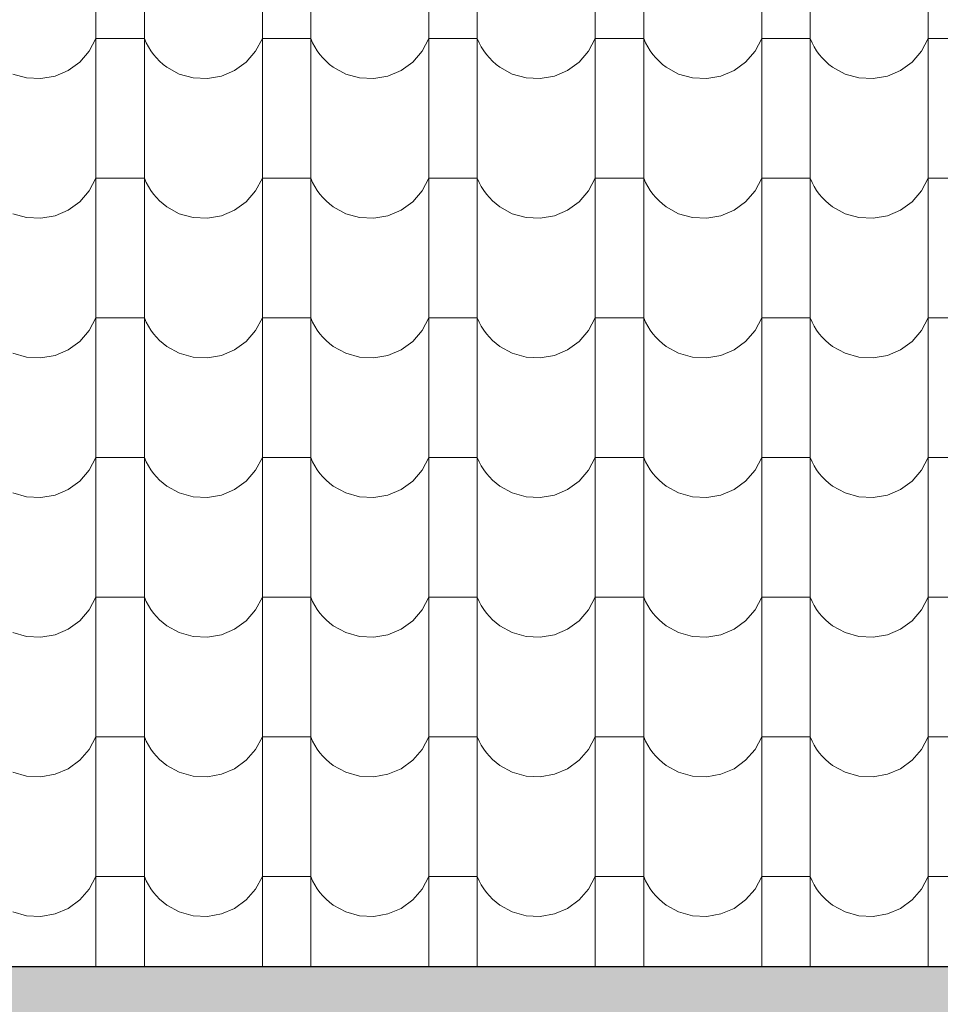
# Model space of a CAD drawing. Header units: millimetres. Extents: x -29624 to 9939, y -6894 to 6495.
# Tile 98 of 243: x -7009 to -6826, y -5443 to -5248. Entities that reach past the tile are written whole.
import ezdxf

# ---------------------------------------------------------------- set-up
doc = ezdxf.new("R2010")
doc.units = ezdxf.units.MM
doc.header["$MEASUREMENT"] = 0
doc.layers.add('810-G Ogólne', color=7, linetype='Continuous')
doc.layers.add('990-D Import IFC', color=7, linetype='Continuous')

# ---------------------------------------------------------------- blocks, each defined once
blk = doc.blocks.new('*X1830', base_point=(515069.4, 47309.9))
at = {"layer": '990-D Import IFC', "color": 251, "linetype": 'Continuous', "lineweight": 13, "true_color": 0x6a6a6a}
for p, q in [((530861.4, -40222.1), (530861.4, -40499.1)), ((530957.5, -40222.1), (530957.5, -40499.1)), ((531191.4, -40222.1), (531191.4, -40499.1)), ((531287.5, -40222.1), (531287.5, -40499.1)), ((531521.4, -40222.1), (531521.4, -40499.1)), ((531617.5, -40222.1), (531617.5, -40499.1)), ((531851.4, -40222.1), (531851.4, -40499.1)), ((531947.5, -40222.1), (531947.5, -40499.1)), ((532181.4, -40222.1), (532181.4, -40499.1)), ((532277.5, -40222.1), (532277.5, -40499.1)), ((532511.4, -40222.1), (532511.4, -40499.1)), ((530848.1, -40355.2), (530861.4, -40330.2)), ((530909.4, -40330.2), (530861.4, -40330.2)), ((530957.5, -40330.2), (530909.4, -40330.2)), ((530957.5, -40330.2), (530961.1, -40338.5)), ((531178.1, -40355.2), (531191.4, -40330.2)), ((531239.4, -40330.2), (531191.4, -40330.2)), ((531287.5, -40330.2), (531239.4, -40330.2)), ((531287.5, -40330.2), (531291.1, -40338.5)), ((531508.1, -40355.2), (531521.4, -40330.2)), ((531569.4, -40330.2), (531521.4, -40330.2)), ((531617.5, -40330.2), (531569.4, -40330.2)), ((531617.5, -40330.2), (531621.1, -40338.5)), ((531838.1, -40355.2), (531851.4, -40330.2)), ((531899.4, -40330.2), (531851.4, -40330.2)), ((531947.5, -40330.2), (531899.4, -40330.2)), ((531947.5, -40330.2), (531951.1, -40338.5)), ((532168.1, -40355.2), (532181.4, -40330.2)), ((532229.4, -40330.2), (532181.4, -40330.2)), ((532277.5, -40330.2), (532229.4, -40330.2)), ((532277.5, -40330.2), (532281.1, -40338.5)), ((532498.1, -40355.2), (532511.4, -40330.2)), ((532559.4, -40330.2), (532511.4, -40330.2)), ((530961.1, -40338.5), (530965.4, -40346.6)), ((530965.4, -40346.6), (530970.2, -40354.3)), ((531291.1, -40338.5), (531295.4, -40346.6)), ((531295.4, -40346.6), (531300.2, -40354.3)), ((531621.1, -40338.5), (531625.4, -40346.6)), ((531625.4, -40346.6), (531630.2, -40354.3)), ((531951.1, -40338.5), (531955.4, -40346.6)), ((531955.4, -40346.6), (531960.2, -40354.3)), ((532281.1, -40338.5), (532285.4, -40346.6)), ((532285.4, -40346.6), (532290.2, -40354.3)), ((530829.4, -40376.7), (530848.1, -40355.2)), ((530970.2, -40354.3), (530975.5, -40361.7)), ((530975.5, -40361.7), (530981.4, -40368.6)), ((530981.4, -40368.6), (530987.8, -40375.1)), ((531159.4, -40376.7), (531178.1, -40355.2)), ((531300.2, -40354.3), (531305.5, -40361.7)), ((531305.5, -40361.7), (531311.4, -40368.6)), ((531311.4, -40368.6), (531317.8, -40375.1)), ((531489.4, -40376.7), (531508.1, -40355.2)), ((531630.2, -40354.3), (531635.5, -40361.7)), ((531635.5, -40361.7), (531641.4, -40368.6)), ((531641.4, -40368.6), (531647.8, -40375.1)), ((531819.4, -40376.7), (531838.1, -40355.2)), ((531960.2, -40354.3), (531965.5, -40361.7)), ((531965.5, -40361.7), (531971.4, -40368.6)), ((531971.4, -40368.6), (531977.8, -40375.1)), ((532149.4, -40376.7), (532168.1, -40355.2)), ((532290.2, -40354.3), (532295.5, -40361.7)), ((532295.5, -40361.7), (532301.4, -40368.6)), ((532301.4, -40368.6), (532307.8, -40375.1)), ((532479.4, -40376.7), (532498.1, -40355.2)), ((530806.5, -40393.4), (530829.4, -40376.7)), ((530987.8, -40375.1), (530994.6, -40381.2)), ((530994.6, -40381.2), (531001.9, -40386.7)), ((531001.9, -40386.7), (531026.7, -40400.4)), ((531136.5, -40393.4), (531159.4, -40376.7)), ((531317.8, -40375.1), (531324.6, -40381.2)), ((531324.6, -40381.2), (531331.9, -40386.7)), ((531331.9, -40386.7), (531356.7, -40400.4)), ((531466.5, -40393.4), (531489.4, -40376.7)), ((531647.8, -40375.1), (531654.6, -40381.2)), ((531654.6, -40381.2), (531661.9, -40386.7)), ((531661.9, -40386.7), (531686.7, -40400.4)), ((531796.5, -40393.4), (531819.4, -40376.7)), ((531977.8, -40375.1), (531984.6, -40381.2)), ((531984.6, -40381.2), (531991.9, -40386.7)), ((531991.9, -40386.7), (532016.7, -40400.4)), ((532126.5, -40393.4), (532149.4, -40376.7)), ((532307.8, -40375.1), (532314.6, -40381.2)), ((532314.6, -40381.2), (532321.9, -40386.7)), ((532321.9, -40386.7), (532346.7, -40400.4)), ((532456.5, -40393.4), (532479.4, -40376.7)), ((530696.7, -40400.4), (530724.1, -40408.1)), ((530724.1, -40408.1), (530752.4, -40409.5)), ((530752.4, -40409.5), (530780.4, -40404.5)), ((530780.4, -40404.5), (530806.5, -40393.4)), ((531026.7, -40400.4), (531054.1, -40408.1)), ((531054.1, -40408.1), (531082.4, -40409.5)), ((531082.4, -40409.5), (531110.4, -40404.5)), ((531110.4, -40404.5), (531136.5, -40393.4)), ((531356.7, -40400.4), (531384.1, -40408.1)), ((531384.1, -40408.1), (531412.4, -40409.5)), ((531412.4, -40409.5), (531440.4, -40404.5)), ((531440.4, -40404.5), (531466.5, -40393.4)), ((531686.7, -40400.4), (531714.1, -40408.1)), ((531714.1, -40408.1), (531742.4, -40409.5)), ((531742.4, -40409.5), (531770.4, -40404.5)), ((531770.4, -40404.5), (531796.5, -40393.4)), ((532016.7, -40400.4), (532044.1, -40408.1)), ((532044.1, -40408.1), (532072.4, -40409.5)), ((532072.4, -40409.5), (532100.4, -40404.5)), ((532100.4, -40404.5), (532126.5, -40393.4)), ((532346.7, -40400.4), (532374.1, -40408.1)), ((532374.1, -40408.1), (532402.4, -40409.5)), ((532402.4, -40409.5), (532430.4, -40404.5)), ((532430.4, -40404.5), (532456.5, -40393.4)), ((530861.4, -40499.1), (530861.4, -40776.1)), ((530957.5, -40499.1), (530957.5, -40776.1)), ((531191.4, -40499.1), (531191.4, -40776.1)), ((531287.5, -40499.1), (531287.5, -40776.1)), ((531521.4, -40499.1), (531521.4, -40776.1)), ((531617.5, -40499.1), (531617.5, -40776.1)), ((531851.4, -40499.1), (531851.4, -40776.1)), ((531947.5, -40499.1), (531947.5, -40776.1)), ((532181.4, -40499.1), (532181.4, -40776.1)), ((532277.5, -40499.1), (532277.5, -40776.1)), ((532511.4, -40499.1), (532511.4, -40776.1)), ((530848.1, -40632.2), (530861.4, -40607.2)), ((530909.4, -40607.2), (530861.4, -40607.2)), ((530957.5, -40607.2), (530909.4, -40607.2)), ((530957.5, -40607.2), (530961.1, -40615.5)), ((530961.1, -40615.5), (530965.4, -40623.6)), ((531178.1, -40632.2), (531191.4, -40607.2)), ((531239.4, -40607.2), (531191.4, -40607.2)), ((531287.5, -40607.2), (531239.4, -40607.2)), ((531287.5, -40607.2), (531291.1, -40615.5)), ((531291.1, -40615.5), (531295.4, -40623.6)), ((531508.1, -40632.2), (531521.4, -40607.2)), ((531569.4, -40607.2), (531521.4, -40607.2)), ((531617.5, -40607.2), (531569.4, -40607.2)), ((531617.5, -40607.2), (531621.1, -40615.5)), ((531621.1, -40615.5), (531625.4, -40623.6)), ((531838.1, -40632.2), (531851.4, -40607.2)), ((531899.4, -40607.2), (531851.4, -40607.2)), ((531947.5, -40607.2), (531899.4, -40607.2)), ((531947.5, -40607.2), (531951.1, -40615.5)), ((531951.1, -40615.5), (531955.4, -40623.6)), ((532168.1, -40632.2), (532181.4, -40607.2)), ((532229.4, -40607.2), (532181.4, -40607.2)), ((532277.5, -40607.2), (532229.4, -40607.2)), ((532277.5, -40607.2), (532281.1, -40615.5)), ((532281.1, -40615.5), (532285.4, -40623.6)), ((532498.1, -40632.2), (532511.4, -40607.2)), ((532559.4, -40607.2), (532511.4, -40607.2)), ((530829.4, -40653.7), (530848.1, -40632.2)), ((530965.4, -40623.6), (530970.2, -40631.3)), ((530970.2, -40631.3), (530975.5, -40638.7)), ((530975.5, -40638.7), (530981.4, -40645.6)), ((531159.4, -40653.7), (531178.1, -40632.2)), ((531295.4, -40623.6), (531300.2, -40631.3)), ((531300.2, -40631.3), (531305.5, -40638.7)), ((531305.5, -40638.7), (531311.4, -40645.6)), ((531489.4, -40653.7), (531508.1, -40632.2)), ((531625.4, -40623.6), (531630.2, -40631.3)), ((531630.2, -40631.3), (531635.5, -40638.7)), ((531635.5, -40638.7), (531641.4, -40645.6)), ((531819.4, -40653.7), (531838.1, -40632.2)), ((531955.4, -40623.6), (531960.2, -40631.3)), ((531960.2, -40631.3), (531965.5, -40638.7)), ((531965.5, -40638.7), (531971.4, -40645.6)), ((532149.4, -40653.7), (532168.1, -40632.2)), ((532285.4, -40623.6), (532290.2, -40631.3)), ((532290.2, -40631.3), (532295.5, -40638.7)), ((532295.5, -40638.7), (532301.4, -40645.6)), ((532479.4, -40653.7), (532498.1, -40632.2)), ((530806.5, -40670.4), (530829.4, -40653.7)), ((530981.4, -40645.6), (530987.8, -40652.1)), ((530987.8, -40652.1), (530994.6, -40658.2)), ((530994.6, -40658.2), (531001.9, -40663.7)), ((531136.5, -40670.4), (531159.4, -40653.7)), ((531311.4, -40645.6), (531317.8, -40652.1)), ((531317.8, -40652.1), (531324.6, -40658.2)), ((531324.6, -40658.2), (531331.9, -40663.7)), ((531466.5, -40670.4), (531489.4, -40653.7)), ((531641.4, -40645.6), (531647.8, -40652.1)), ((531647.8, -40652.1), (531654.6, -40658.2)), ((531654.6, -40658.2), (531661.9, -40663.7)), ((531796.5, -40670.4), (531819.4, -40653.7)), ((531971.4, -40645.6), (531977.8, -40652.1)), ((531977.8, -40652.1), (531984.6, -40658.2)), ((531984.6, -40658.2), (531991.9, -40663.7)), ((532126.5, -40670.4), (532149.4, -40653.7)), ((532301.4, -40645.6), (532307.8, -40652.1)), ((532307.8, -40652.1), (532314.6, -40658.2)), ((532314.6, -40658.2), (532321.9, -40663.7)), ((532456.5, -40670.4), (532479.4, -40653.7)), ((530696.7, -40677.4), (530724.1, -40685.1)), ((530752.4, -40686.5), (530780.4, -40681.5)), ((530780.4, -40681.5), (530806.5, -40670.4)), ((531001.9, -40663.7), (531026.7, -40677.4)), ((531026.7, -40677.4), (531054.1, -40685.1)), ((531082.4, -40686.5), (531110.4, -40681.5)), ((531110.4, -40681.5), (531136.5, -40670.4)), ((531331.9, -40663.7), (531356.7, -40677.4)), ((531356.7, -40677.4), (531384.1, -40685.1)), ((531412.4, -40686.5), (531440.4, -40681.5)), ((531440.4, -40681.5), (531466.5, -40670.4)), ((531661.9, -40663.7), (531686.7, -40677.4)), ((531686.7, -40677.4), (531714.1, -40685.1)), ((531742.4, -40686.5), (531770.4, -40681.5)), ((531770.4, -40681.5), (531796.5, -40670.4)), ((531991.9, -40663.7), (532016.7, -40677.4)), ((532016.7, -40677.4), (532044.1, -40685.1)), ((532072.4, -40686.5), (532100.4, -40681.5)), ((532100.4, -40681.5), (532126.5, -40670.4)), ((532321.9, -40663.7), (532346.7, -40677.4)), ((532346.7, -40677.4), (532374.1, -40685.1)), ((532402.4, -40686.5), (532430.4, -40681.5)), ((532430.4, -40681.5), (532456.5, -40670.4)), ((530724.1, -40685.1), (530752.4, -40686.5)), ((531054.1, -40685.1), (531082.4, -40686.5)), ((531384.1, -40685.1), (531412.4, -40686.5)), ((531714.1, -40685.1), (531742.4, -40686.5)), ((532044.1, -40685.1), (532072.4, -40686.5)), ((532374.1, -40685.1), (532402.4, -40686.5)), ((530861.4, -40776.1), (530861.4, -41053.1)), ((530957.5, -40776.1), (530957.5, -41053.1)), ((531191.4, -40776.1), (531191.4, -41053.1)), ((531287.5, -40776.1), (531287.5, -41053.1)), ((531521.4, -40776.1), (531521.4, -41053.1)), ((531617.5, -40776.1), (531617.5, -41053.1)), ((531851.4, -40776.1), (531851.4, -41053.1)), ((531947.5, -40776.1), (531947.5, -41053.1)), ((532181.4, -40776.1), (532181.4, -41053.1)), ((532277.5, -40776.1), (532277.5, -41053.1)), ((532511.4, -40776.1), (532511.4, -41053.1)), ((530848.1, -40909.2), (530861.4, -40884.2)), ((530909.4, -40884.2), (530861.4, -40884.2)), ((530957.5, -40884.2), (530909.4, -40884.2)), ((530957.5, -40884.2), (530961.1, -40892.5)), ((530961.1, -40892.5), (530965.4, -40900.6)), ((531178.1, -40909.2), (531191.4, -40884.2)), ((531239.4, -40884.2), (531191.4, -40884.2)), ((531287.5, -40884.2), (531239.4, -40884.2)), ((531287.5, -40884.2), (531291.1, -40892.5)), ((531291.1, -40892.5), (531295.4, -40900.6)), ((531508.1, -40909.2), (531521.4, -40884.2)), ((531569.4, -40884.2), (531521.4, -40884.2)), ((531617.5, -40884.2), (531569.4, -40884.2)), ((531617.5, -40884.2), (531621.1, -40892.5)), ((531621.1, -40892.5), (531625.4, -40900.6)), ((531838.1, -40909.2), (531851.4, -40884.2)), ((531899.4, -40884.2), (531851.4, -40884.2)), ((531947.5, -40884.2), (531899.4, -40884.2)), ((531947.5, -40884.2), (531951.1, -40892.5)), ((531951.1, -40892.5), (531955.4, -40900.6)), ((532168.1, -40909.2), (532181.4, -40884.2)), ((532229.4, -40884.2), (532181.4, -40884.2)), ((532277.5, -40884.2), (532229.4, -40884.2)), ((532277.5, -40884.2), (532281.1, -40892.5)), ((532281.1, -40892.5), (532285.4, -40900.6)), ((532498.1, -40909.2), (532511.4, -40884.2)), ((532559.4, -40884.2), (532511.4, -40884.2)), ((530829.4, -40930.7), (530848.1, -40909.2)), ((530965.4, -40900.6), (530970.2, -40908.3)), ((530970.2, -40908.3), (530975.5, -40915.7)), ((530975.5, -40915.7), (530981.4, -40922.6)), ((531159.4, -40930.7), (531178.1, -40909.2)), ((531295.4, -40900.6), (531300.2, -40908.3)), ((531300.2, -40908.3), (531305.5, -40915.7)), ((531305.5, -40915.7), (531311.4, -40922.6)), ((531489.4, -40930.7), (531508.1, -40909.2)), ((531625.4, -40900.6), (531630.2, -40908.3)), ((531630.2, -40908.3), (531635.5, -40915.7)), ((531635.5, -40915.7), (531641.4, -40922.6)), ((531819.4, -40930.7), (531838.1, -40909.2)), ((531955.4, -40900.6), (531960.2, -40908.3)), ((531960.2, -40908.3), (531965.5, -40915.7)), ((531965.5, -40915.7), (531971.4, -40922.6)), ((532149.4, -40930.7), (532168.1, -40909.2)), ((532285.4, -40900.6), (532290.2, -40908.3)), ((532290.2, -40908.3), (532295.5, -40915.7)), ((532295.5, -40915.7), (532301.4, -40922.6)), ((532479.4, -40930.7), (532498.1, -40909.2)), ((530806.5, -40947.4), (530829.4, -40930.7)), ((530981.4, -40922.6), (530987.8, -40929.1)), ((530987.8, -40929.1), (530994.6, -40935.2)), ((530994.6, -40935.2), (531001.9, -40940.7)), ((531136.5, -40947.4), (531159.4, -40930.7)), ((531311.4, -40922.6), (531317.8, -40929.1)), ((531317.8, -40929.1), (531324.6, -40935.2)), ((531324.6, -40935.2), (531331.9, -40940.7)), ((531466.5, -40947.4), (531489.4, -40930.7)), ((531641.4, -40922.6), (531647.8, -40929.1)), ((531647.8, -40929.1), (531654.6, -40935.2)), ((531654.6, -40935.2), (531661.9, -40940.7)), ((531796.5, -40947.4), (531819.4, -40930.7)), ((531971.4, -40922.6), (531977.8, -40929.1)), ((531977.8, -40929.1), (531984.6, -40935.2)), ((531984.6, -40935.2), (531991.9, -40940.7)), ((532126.5, -40947.4), (532149.4, -40930.7)), ((532301.4, -40922.6), (532307.8, -40929.1)), ((532307.8, -40929.1), (532314.6, -40935.2)), ((532314.6, -40935.2), (532321.9, -40940.7)), ((532456.5, -40947.4), (532479.4, -40930.7)), ((530696.7, -40954.4), (530724.1, -40962.1)), ((530780.4, -40958.5), (530806.5, -40947.4)), ((531001.9, -40940.7), (531026.7, -40954.4)), ((531026.7, -40954.4), (531054.1, -40962.1)), ((531110.4, -40958.5), (531136.5, -40947.4)), ((531331.9, -40940.7), (531356.7, -40954.4)), ((531356.7, -40954.4), (531384.1, -40962.1)), ((531440.4, -40958.5), (531466.5, -40947.4)), ((531661.9, -40940.7), (531686.7, -40954.4)), ((531686.7, -40954.4), (531714.1, -40962.1)), ((531770.4, -40958.5), (531796.5, -40947.4)), ((531991.9, -40940.7), (532016.7, -40954.4)), ((532016.7, -40954.4), (532044.1, -40962.1)), ((532100.4, -40958.5), (532126.5, -40947.4)), ((532321.9, -40940.7), (532346.7, -40954.4)), ((532346.7, -40954.4), (532374.1, -40962.1)), ((532430.4, -40958.5), (532456.5, -40947.4)), ((530724.1, -40962.1), (530752.4, -40963.5)), ((530752.4, -40963.5), (530780.4, -40958.5)), ((531054.1, -40962.1), (531082.4, -40963.5)), ((531082.4, -40963.5), (531110.4, -40958.5)), ((531384.1, -40962.1), (531412.4, -40963.5)), ((531412.4, -40963.5), (531440.4, -40958.5)), ((531714.1, -40962.1), (531742.4, -40963.5)), ((531742.4, -40963.5), (531770.4, -40958.5)), ((532044.1, -40962.1), (532072.4, -40963.5)), ((532072.4, -40963.5), (532100.4, -40958.5)), ((532374.1, -40962.1), (532402.4, -40963.5)), ((532402.4, -40963.5), (532430.4, -40958.5)), ((530861.4, -41053.1), (530861.4, -41330.1)), ((530957.5, -41053.1), (530957.5, -41330.1)), ((531191.4, -41053.1), (531191.4, -41330.1)), ((531287.5, -41053.1), (531287.5, -41330.1)), ((531521.4, -41053.1), (531521.4, -41330.1)), ((531617.5, -41053.1), (531617.5, -41330.1)), ((531851.4, -41053.1), (531851.4, -41330.1)), ((531947.5, -41053.1), (531947.5, -41330.1)), ((532181.4, -41053.1), (532181.4, -41330.1)), ((532277.5, -41053.1), (532277.5, -41330.1)), ((532511.4, -41053.1), (532511.4, -41330.1)), ((530848.1, -41186.2), (530861.4, -41161.2)), ((530909.4, -41161.2), (530861.4, -41161.2)), ((530957.5, -41161.2), (530909.4, -41161.2)), ((530957.5, -41161.2), (530961.1, -41169.5)), ((530961.1, -41169.5), (530965.4, -41177.6)), ((531178.1, -41186.2), (531191.4, -41161.2)), ((531239.4, -41161.2), (531191.4, -41161.2)), ((531287.5, -41161.2), (531239.4, -41161.2)), ((531287.5, -41161.2), (531291.1, -41169.5)), ((531291.1, -41169.5), (531295.4, -41177.6)), ((531508.1, -41186.2), (531521.4, -41161.2)), ((531569.4, -41161.2), (531521.4, -41161.2)), ((531617.5, -41161.2), (531569.4, -41161.2)), ((531617.5, -41161.2), (531621.1, -41169.5)), ((531621.1, -41169.5), (531625.4, -41177.6)), ((531838.1, -41186.2), (531851.4, -41161.2)), ((531899.4, -41161.2), (531851.4, -41161.2)), ((531947.5, -41161.2), (531899.4, -41161.2)), ((531947.5, -41161.2), (531951.1, -41169.5)), ((531951.1, -41169.5), (531955.4, -41177.6)), ((532168.1, -41186.2), (532181.4, -41161.2)), ((532229.4, -41161.2), (532181.4, -41161.2)), ((532277.5, -41161.2), (532229.4, -41161.2)), ((532277.5, -41161.2), (532281.1, -41169.5)), ((532281.1, -41169.5), (532285.4, -41177.6)), ((532498.1, -41186.2), (532511.4, -41161.2)), ((532559.4, -41161.2), (532511.4, -41161.2)), ((530829.4, -41207.7), (530848.1, -41186.2)), ((530965.4, -41177.6), (530970.2, -41185.3)), ((530970.2, -41185.3), (530975.5, -41192.7)), ((531159.4, -41207.7), (531178.1, -41186.2)), ((531295.4, -41177.6), (531300.2, -41185.3)), ((531300.2, -41185.3), (531305.5, -41192.7)), ((531489.4, -41207.7), (531508.1, -41186.2)), ((531625.4, -41177.6), (531630.2, -41185.3)), ((531630.2, -41185.3), (531635.5, -41192.7)), ((531819.4, -41207.7), (531838.1, -41186.2)), ((531955.4, -41177.6), (531960.2, -41185.3)), ((531960.2, -41185.3), (531965.5, -41192.7)), ((532149.4, -41207.7), (532168.1, -41186.2)), ((532285.4, -41177.6), (532290.2, -41185.3)), ((532290.2, -41185.3), (532295.5, -41192.7)), ((532479.4, -41207.7), (532498.1, -41186.2)), ((530806.5, -41224.4), (530829.4, -41207.7)), ((530975.5, -41192.7), (530981.4, -41199.6)), ((530981.4, -41199.6), (530987.8, -41206.1)), ((530987.8, -41206.1), (530994.6, -41212.2)), ((531136.5, -41224.4), (531159.4, -41207.7)), ((531305.5, -41192.7), (531311.4, -41199.6)), ((531311.4, -41199.6), (531317.8, -41206.1)), ((531317.8, -41206.1), (531324.6, -41212.2)), ((531466.5, -41224.4), (531489.4, -41207.7)), ((531635.5, -41192.7), (531641.4, -41199.6)), ((531641.4, -41199.6), (531647.8, -41206.1)), ((531647.8, -41206.1), (531654.6, -41212.2)), ((531796.5, -41224.4), (531819.4, -41207.7)), ((531965.5, -41192.7), (531971.4, -41199.6)), ((531971.4, -41199.6), (531977.8, -41206.1)), ((531977.8, -41206.1), (531984.6, -41212.2)), ((532126.5, -41224.4), (532149.4, -41207.7)), ((532295.5, -41192.7), (532301.4, -41199.6)), ((532301.4, -41199.6), (532307.8, -41206.1)), ((532307.8, -41206.1), (532314.6, -41212.2)), ((532456.5, -41224.4), (532479.4, -41207.7)), ((530780.4, -41235.5), (530806.5, -41224.4)), ((530994.6, -41212.2), (531001.9, -41217.7)), ((531001.9, -41217.7), (531026.7, -41231.4)), ((531110.4, -41235.5), (531136.5, -41224.4)), ((531324.6, -41212.2), (531331.9, -41217.7)), ((531331.9, -41217.7), (531356.7, -41231.4)), ((531440.4, -41235.5), (531466.5, -41224.4)), ((531654.6, -41212.2), (531661.9, -41217.7)), ((531661.9, -41217.7), (531686.7, -41231.4)), ((531770.4, -41235.5), (531796.5, -41224.4)), ((531984.6, -41212.2), (531991.9, -41217.7)), ((531991.9, -41217.7), (532016.7, -41231.4)), ((532100.4, -41235.5), (532126.5, -41224.4)), ((532314.6, -41212.2), (532321.9, -41217.7)), ((532321.9, -41217.7), (532346.7, -41231.4)), ((532430.4, -41235.5), (532456.5, -41224.4)), ((530696.7, -41231.4), (530724.1, -41239.1)), ((530724.1, -41239.1), (530752.4, -41240.5)), ((530752.4, -41240.5), (530780.4, -41235.5)), ((531026.7, -41231.4), (531054.1, -41239.1)), ((531054.1, -41239.1), (531082.4, -41240.5)), ((531082.4, -41240.5), (531110.4, -41235.5)), ((531356.7, -41231.4), (531384.1, -41239.1)), ((531384.1, -41239.1), (531412.4, -41240.5)), ((531412.4, -41240.5), (531440.4, -41235.5)), ((531686.7, -41231.4), (531714.1, -41239.1)), ((531714.1, -41239.1), (531742.4, -41240.5)), ((531742.4, -41240.5), (531770.4, -41235.5)), ((532016.7, -41231.4), (532044.1, -41239.1)), ((532044.1, -41239.1), (532072.4, -41240.5)), ((532072.4, -41240.5), (532100.4, -41235.5)), ((532346.7, -41231.4), (532374.1, -41239.1)), ((532374.1, -41239.1), (532402.4, -41240.5)), ((532402.4, -41240.5), (532430.4, -41235.5)), ((530861.4, -41330.1), (530861.4, -41607.1)), ((530957.5, -41330.1), (530957.5, -41607.1)), ((531191.4, -41330.1), (531191.4, -41607.1)), ((531287.5, -41330.1), (531287.5, -41607.1)), ((531521.4, -41330.1), (531521.4, -41607.1)), ((531617.5, -41330.1), (531617.5, -41607.1)), ((531851.4, -41330.1), (531851.4, -41607.1)), ((531947.5, -41330.1), (531947.5, -41607.1)), ((532181.4, -41330.1), (532181.4, -41607.1)), ((532277.5, -41330.1), (532277.5, -41607.1)), ((532511.4, -41330.1), (532511.4, -41607.1)), ((530848.1, -41463.2), (530861.4, -41438.2)), ((530909.4, -41438.2), (530861.4, -41438.2)), ((530957.5, -41438.2), (530909.4, -41438.2)), ((530957.5, -41438.2), (530961.1, -41446.5)), ((531178.1, -41463.2), (531191.4, -41438.2)), ((531239.4, -41438.2), (531191.4, -41438.2)), ((531287.5, -41438.2), (531239.4, -41438.2)), ((531287.5, -41438.2), (531291.1, -41446.5)), ((531508.1, -41463.2), (531521.4, -41438.2)), ((531569.4, -41438.2), (531521.4, -41438.2)), ((531617.5, -41438.2), (531569.4, -41438.2)), ((531617.5, -41438.2), (531621.1, -41446.5)), ((531838.1, -41463.2), (531851.4, -41438.2)), ((531899.4, -41438.2), (531851.4, -41438.2)), ((531947.5, -41438.2), (531899.4, -41438.2)), ((531947.5, -41438.2), (531951.1, -41446.5)), ((532168.1, -41463.2), (532181.4, -41438.2)), ((532229.4, -41438.2), (532181.4, -41438.2)), ((532277.5, -41438.2), (532229.4, -41438.2)), ((532277.5, -41438.2), (532281.1, -41446.5)), ((532498.1, -41463.2), (532511.4, -41438.2)), ((532559.4, -41438.2), (532511.4, -41438.2)), ((530961.1, -41446.5), (530965.4, -41454.6)), ((530965.4, -41454.6), (530970.2, -41462.3)), ((530970.2, -41462.3), (530975.5, -41469.7)), ((531291.1, -41446.5), (531295.4, -41454.6)), ((531295.4, -41454.6), (531300.2, -41462.3)), ((531300.2, -41462.3), (531305.5, -41469.7)), ((531621.1, -41446.5), (531625.4, -41454.6)), ((531625.4, -41454.6), (531630.2, -41462.3)), ((531630.2, -41462.3), (531635.5, -41469.7)), ((531951.1, -41446.5), (531955.4, -41454.6)), ((531955.4, -41454.6), (531960.2, -41462.3)), ((531960.2, -41462.3), (531965.5, -41469.7)), ((532281.1, -41446.5), (532285.4, -41454.6)), ((532285.4, -41454.6), (532290.2, -41462.3)), ((532290.2, -41462.3), (532295.5, -41469.7)), ((530829.4, -41484.7), (530848.1, -41463.2)), ((530975.5, -41469.7), (530981.4, -41476.6)), ((530981.4, -41476.6), (530987.8, -41483.1)), ((531159.4, -41484.7), (531178.1, -41463.2)), ((531305.5, -41469.7), (531311.4, -41476.6)), ((531311.4, -41476.6), (531317.8, -41483.1)), ((531489.4, -41484.7), (531508.1, -41463.2)), ((531635.5, -41469.7), (531641.4, -41476.6)), ((531641.4, -41476.6), (531647.8, -41483.1)), ((531819.4, -41484.7), (531838.1, -41463.2)), ((531965.5, -41469.7), (531971.4, -41476.6)), ((531971.4, -41476.6), (531977.8, -41483.1)), ((532149.4, -41484.7), (532168.1, -41463.2)), ((532295.5, -41469.7), (532301.4, -41476.6)), ((532301.4, -41476.6), (532307.8, -41483.1)), ((532479.4, -41484.7), (532498.1, -41463.2)), ((530780.4, -41512.5), (530806.5, -41501.4)), ((530806.5, -41501.4), (530829.4, -41484.7)), ((530987.8, -41483.1), (530994.6, -41489.2)), ((530994.6, -41489.2), (531001.9, -41494.7)), ((531001.9, -41494.7), (531026.7, -41508.4)), ((531110.4, -41512.5), (531136.5, -41501.4)), ((531136.5, -41501.4), (531159.4, -41484.7)), ((531317.8, -41483.1), (531324.6, -41489.2)), ((531324.6, -41489.2), (531331.9, -41494.7)), ((531331.9, -41494.7), (531356.7, -41508.4)), ((531440.4, -41512.5), (531466.5, -41501.4)), ((531466.5, -41501.4), (531489.4, -41484.7)), ((531647.8, -41483.1), (531654.6, -41489.2)), ((531654.6, -41489.2), (531661.9, -41494.7)), ((531661.9, -41494.7), (531686.7, -41508.4)), ((531770.4, -41512.5), (531796.5, -41501.4)), ((531796.5, -41501.4), (531819.4, -41484.7)), ((531977.8, -41483.1), (531984.6, -41489.2)), ((531984.6, -41489.2), (531991.9, -41494.7)), ((531991.9, -41494.7), (532016.7, -41508.4)), ((532100.4, -41512.5), (532126.5, -41501.4)), ((532126.5, -41501.4), (532149.4, -41484.7)), ((532307.8, -41483.1), (532314.6, -41489.2)), ((532314.6, -41489.2), (532321.9, -41494.7)), ((532321.9, -41494.7), (532346.7, -41508.4)), ((532430.4, -41512.5), (532456.5, -41501.4)), ((532456.5, -41501.4), (532479.4, -41484.7)), ((530696.7, -41508.4), (530724.1, -41516.1)), ((530724.1, -41516.1), (530752.4, -41517.5)), ((530752.4, -41517.5), (530780.4, -41512.5)), ((531026.7, -41508.4), (531054.1, -41516.1)), ((531054.1, -41516.1), (531082.4, -41517.5)), ((531082.4, -41517.5), (531110.4, -41512.5)), ((531356.7, -41508.4), (531384.1, -41516.1)), ((531384.1, -41516.1), (531412.4, -41517.5)), ((531412.4, -41517.5), (531440.4, -41512.5)), ((531686.7, -41508.4), (531714.1, -41516.1)), ((531714.1, -41516.1), (531742.4, -41517.5)), ((531742.4, -41517.5), (531770.4, -41512.5)), ((532016.7, -41508.4), (532044.1, -41516.1)), ((532044.1, -41516.1), (532072.4, -41517.5)), ((532072.4, -41517.5), (532100.4, -41512.5)), ((532346.7, -41508.4), (532374.1, -41516.1)), ((532374.1, -41516.1), (532402.4, -41517.5)), ((532402.4, -41517.5), (532430.4, -41512.5)), ((530861.4, -41607.1), (530861.4, -41884.1)), ((530957.5, -41607.1), (530957.5, -41884.1)), ((531191.4, -41607.1), (531191.4, -41884.1)), ((531287.5, -41607.1), (531287.5, -41884.1)), ((531521.4, -41607.1), (531521.4, -41884.1)), ((531617.5, -41607.1), (531617.5, -41884.1)), ((531851.4, -41607.1), (531851.4, -41884.1)), ((531947.5, -41607.1), (531947.5, -41884.1)), ((532181.4, -41607.1), (532181.4, -41884.1)), ((532277.5, -41607.1), (532277.5, -41884.1)), ((532511.4, -41607.1), (532511.4, -41884.1)), ((530848.1, -41740.2), (530861.4, -41715.2)), ((530909.4, -41715.2), (530861.4, -41715.2)), ((530957.5, -41715.2), (530909.4, -41715.2)), ((530957.5, -41715.2), (530961.1, -41723.5)), ((531178.1, -41740.2), (531191.4, -41715.2)), ((531239.4, -41715.2), (531191.4, -41715.2)), ((531287.5, -41715.2), (531239.4, -41715.2)), ((531287.5, -41715.2), (531291.1, -41723.5)), ((531508.1, -41740.2), (531521.4, -41715.2)), ((531569.4, -41715.2), (531521.4, -41715.2)), ((531617.5, -41715.2), (531569.4, -41715.2)), ((531617.5, -41715.2), (531621.1, -41723.5)), ((531838.1, -41740.2), (531851.4, -41715.2)), ((531899.4, -41715.2), (531851.4, -41715.2)), ((531947.5, -41715.2), (531899.4, -41715.2)), ((531947.5, -41715.2), (531951.1, -41723.5)), ((532168.1, -41740.2), (532181.4, -41715.2)), ((532229.4, -41715.2), (532181.4, -41715.2)), ((532277.5, -41715.2), (532229.4, -41715.2)), ((532277.5, -41715.2), (532281.1, -41723.5)), ((532498.1, -41740.2), (532511.4, -41715.2)), ((532559.4, -41715.2), (532511.4, -41715.2)), ((530961.1, -41723.5), (530965.4, -41731.6)), ((530965.4, -41731.6), (530970.2, -41739.3)), ((531291.1, -41723.5), (531295.4, -41731.6)), ((531295.4, -41731.6), (531300.2, -41739.3)), ((531621.1, -41723.5), (531625.4, -41731.6)), ((531625.4, -41731.6), (531630.2, -41739.3)), ((531951.1, -41723.5), (531955.4, -41731.6)), ((531955.4, -41731.6), (531960.2, -41739.3)), ((532281.1, -41723.5), (532285.4, -41731.6)), ((532285.4, -41731.6), (532290.2, -41739.3)), ((530829.4, -41761.7), (530848.1, -41740.2)), ((530970.2, -41739.3), (530975.5, -41746.7)), ((530975.5, -41746.7), (530981.4, -41753.6)), ((530981.4, -41753.6), (530987.8, -41760.1)), ((531159.4, -41761.7), (531178.1, -41740.2)), ((531300.2, -41739.3), (531305.5, -41746.7)), ((531305.5, -41746.7), (531311.4, -41753.6)), ((531311.4, -41753.6), (531317.8, -41760.1)), ((531489.4, -41761.7), (531508.1, -41740.2)), ((531630.2, -41739.3), (531635.5, -41746.7)), ((531635.5, -41746.7), (531641.4, -41753.6)), ((531641.4, -41753.6), (531647.8, -41760.1)), ((531819.4, -41761.7), (531838.1, -41740.2)), ((531960.2, -41739.3), (531965.5, -41746.7)), ((531965.5, -41746.7), (531971.4, -41753.6)), ((531971.4, -41753.6), (531977.8, -41760.1)), ((532149.4, -41761.7), (532168.1, -41740.2)), ((532290.2, -41739.3), (532295.5, -41746.7)), ((532295.5, -41746.7), (532301.4, -41753.6)), ((532301.4, -41753.6), (532307.8, -41760.1)), ((532479.4, -41761.7), (532498.1, -41740.2)), ((530806.5, -41778.4), (530829.4, -41761.7)), ((530987.8, -41760.1), (530994.6, -41766.2)), ((530994.6, -41766.2), (531001.9, -41771.7)), ((531001.9, -41771.7), (531026.7, -41785.4)), ((531136.5, -41778.4), (531159.4, -41761.7)), ((531317.8, -41760.1), (531324.6, -41766.2)), ((531324.6, -41766.2), (531331.9, -41771.7)), ((531331.9, -41771.7), (531356.7, -41785.4)), ((531466.5, -41778.4), (531489.4, -41761.7)), ((531647.8, -41760.1), (531654.6, -41766.2)), ((531654.6, -41766.2), (531661.9, -41771.7)), ((531661.9, -41771.7), (531686.7, -41785.4)), ((531796.5, -41778.4), (531819.4, -41761.7)), ((531977.8, -41760.1), (531984.6, -41766.2)), ((531984.6, -41766.2), (531991.9, -41771.7)), ((531991.9, -41771.7), (532016.7, -41785.4)), ((532126.5, -41778.4), (532149.4, -41761.7)), ((532307.8, -41760.1), (532314.6, -41766.2)), ((532314.6, -41766.2), (532321.9, -41771.7)), ((532321.9, -41771.7), (532346.7, -41785.4)), ((532456.5, -41778.4), (532479.4, -41761.7)), ((530696.7, -41785.4), (530724.1, -41793.1)), ((530724.1, -41793.1), (530752.4, -41794.5)), ((530752.4, -41794.5), (530780.4, -41789.5)), ((530780.4, -41789.5), (530806.5, -41778.4)), ((531026.7, -41785.4), (531054.1, -41793.1)), ((531054.1, -41793.1), (531082.4, -41794.5)), ((531082.4, -41794.5), (531110.4, -41789.5)), ((531110.4, -41789.5), (531136.5, -41778.4)), ((531356.7, -41785.4), (531384.1, -41793.1)), ((531384.1, -41793.1), (531412.4, -41794.5)), ((531412.4, -41794.5), (531440.4, -41789.5)), ((531440.4, -41789.5), (531466.5, -41778.4)), ((531686.7, -41785.4), (531714.1, -41793.1)), ((531714.1, -41793.1), (531742.4, -41794.5)), ((531742.4, -41794.5), (531770.4, -41789.5)), ((531770.4, -41789.5), (531796.5, -41778.4)), ((532016.7, -41785.4), (532044.1, -41793.1)), ((532044.1, -41793.1), (532072.4, -41794.5)), ((532072.4, -41794.5), (532100.4, -41789.5)), ((532100.4, -41789.5), (532126.5, -41778.4)), ((532346.7, -41785.4), (532374.1, -41793.1)), ((532374.1, -41793.1), (532402.4, -41794.5)), ((532402.4, -41794.5), (532430.4, -41789.5)), ((532430.4, -41789.5), (532456.5, -41778.4)), ((530861.4, -41884.1), (530861.4, -42161.1)), ((530957.5, -41884.1), (530957.5, -42161.1)), ((531191.4, -41884.1), (531191.4, -42161.1)), ((531287.5, -41884.1), (531287.5, -42161.1)), ((531521.4, -41884.1), (531521.4, -42161.1)), ((531617.5, -41884.1), (531617.5, -42161.1)), ((531851.4, -41884.1), (531851.4, -42161.1)), ((531947.5, -41884.1), (531947.5, -42161.1)), ((532181.4, -41884.1), (532181.4, -42161.1)), ((532277.5, -41884.1), (532277.5, -42161.1)), ((532511.4, -41884.1), (532511.4, -42161.1)), ((530848.1, -42017.2), (530861.4, -41992.2)), ((530909.4, -41992.2), (530861.4, -41992.2)), ((530957.5, -41992.2), (530909.4, -41992.2)), ((530957.5, -41992.2), (530961.1, -42000.5)), ((530961.1, -42000.5), (530965.4, -42008.6)), ((530965.4, -42008.6), (530970.2, -42016.3)), ((531178.1, -42017.2), (531191.4, -41992.2)), ((531239.4, -41992.2), (531191.4, -41992.2)), ((531287.5, -41992.2), (531239.4, -41992.2)), ((531287.5, -41992.2), (531291.1, -42000.5)), ((531291.1, -42000.5), (531295.4, -42008.6)), ((531295.4, -42008.6), (531300.2, -42016.3)), ((531508.1, -42017.2), (531521.4, -41992.2)), ((531569.4, -41992.2), (531521.4, -41992.2)), ((531617.5, -41992.2), (531569.4, -41992.2)), ((531617.5, -41992.2), (531621.1, -42000.5)), ((531621.1, -42000.5), (531625.4, -42008.6)), ((531625.4, -42008.6), (531630.2, -42016.3)), ((531838.1, -42017.2), (531851.4, -41992.2)), ((531899.4, -41992.2), (531851.4, -41992.2)), ((531947.5, -41992.2), (531899.4, -41992.2)), ((531947.5, -41992.2), (531951.1, -42000.5)), ((531951.1, -42000.5), (531955.4, -42008.6)), ((531955.4, -42008.6), (531960.2, -42016.3)), ((532168.1, -42017.2), (532181.4, -41992.2)), ((532229.4, -41992.2), (532181.4, -41992.2)), ((532277.5, -41992.2), (532229.4, -41992.2)), ((532277.5, -41992.2), (532281.1, -42000.5)), ((532281.1, -42000.5), (532285.4, -42008.6)), ((532285.4, -42008.6), (532290.2, -42016.3)), ((532498.1, -42017.2), (532511.4, -41992.2)), ((532559.4, -41992.2), (532511.4, -41992.2)), ((530829.4, -42038.7), (530848.1, -42017.2)), ((530970.2, -42016.3), (530975.5, -42023.7)), ((530975.5, -42023.7), (530981.4, -42030.6)), ((531159.4, -42038.7), (531178.1, -42017.2)), ((531300.2, -42016.3), (531305.5, -42023.7)), ((531305.5, -42023.7), (531311.4, -42030.6)), ((531489.4, -42038.7), (531508.1, -42017.2)), ((531630.2, -42016.3), (531635.5, -42023.7)), ((531635.5, -42023.7), (531641.4, -42030.6)), ((531819.4, -42038.7), (531838.1, -42017.2)), ((531960.2, -42016.3), (531965.5, -42023.7)), ((531965.5, -42023.7), (531971.4, -42030.6)), ((532149.4, -42038.7), (532168.1, -42017.2)), ((532290.2, -42016.3), (532295.5, -42023.7)), ((532295.5, -42023.7), (532301.4, -42030.6)), ((532479.4, -42038.7), (532498.1, -42017.2)), ((530806.5, -42055.4), (530829.4, -42038.7)), ((530981.4, -42030.6), (530987.8, -42037.1)), ((530987.8, -42037.1), (530994.6, -42043.2)), ((530994.6, -42043.2), (531001.9, -42048.7)), ((531001.9, -42048.7), (531026.7, -42062.4)), ((531136.5, -42055.4), (531159.4, -42038.7)), ((531311.4, -42030.6), (531317.8, -42037.1)), ((531317.8, -42037.1), (531324.6, -42043.2)), ((531324.6, -42043.2), (531331.9, -42048.7)), ((531331.9, -42048.7), (531356.7, -42062.4)), ((531466.5, -42055.4), (531489.4, -42038.7)), ((531641.4, -42030.6), (531647.8, -42037.1)), ((531647.8, -42037.1), (531654.6, -42043.2)), ((531654.6, -42043.2), (531661.9, -42048.7)), ((531661.9, -42048.7), (531686.7, -42062.4)), ((531796.5, -42055.4), (531819.4, -42038.7)), ((531971.4, -42030.6), (531977.8, -42037.1)), ((531977.8, -42037.1), (531984.6, -42043.2)), ((531984.6, -42043.2), (531991.9, -42048.7)), ((531991.9, -42048.7), (532016.7, -42062.4)), ((532126.5, -42055.4), (532149.4, -42038.7)), ((532301.4, -42030.6), (532307.8, -42037.1)), ((532307.8, -42037.1), (532314.6, -42043.2)), ((532314.6, -42043.2), (532321.9, -42048.7)), ((532321.9, -42048.7), (532346.7, -42062.4)), ((532456.5, -42055.4), (532479.4, -42038.7)), ((530696.7, -42062.4), (530724.1, -42070.1)), ((530752.4, -42071.5), (530780.4, -42066.5)), ((530780.4, -42066.5), (530806.5, -42055.4)), ((531026.7, -42062.4), (531054.1, -42070.1)), ((531082.4, -42071.5), (531110.4, -42066.5)), ((531110.4, -42066.5), (531136.5, -42055.4)), ((531356.7, -42062.4), (531384.1, -42070.1)), ((531412.4, -42071.5), (531440.4, -42066.5)), ((531440.4, -42066.5), (531466.5, -42055.4)), ((531686.7, -42062.4), (531714.1, -42070.1)), ((531742.4, -42071.5), (531770.4, -42066.5)), ((531770.4, -42066.5), (531796.5, -42055.4)), ((532016.7, -42062.4), (532044.1, -42070.1)), ((532072.4, -42071.5), (532100.4, -42066.5)), ((532100.4, -42066.5), (532126.5, -42055.4)), ((532346.7, -42062.4), (532374.1, -42070.1)), ((532402.4, -42071.5), (532430.4, -42066.5)), ((532430.4, -42066.5), (532456.5, -42055.4)), ((530724.1, -42070.1), (530752.4, -42071.5)), ((531054.1, -42070.1), (531082.4, -42071.5)), ((531384.1, -42070.1), (531412.4, -42071.5)), ((531714.1, -42070.1), (531742.4, -42071.5)), ((532044.1, -42070.1), (532072.4, -42071.5)), ((532374.1, -42070.1), (532402.4, -42071.5)), ((530861.4, -42161.1), (530861.4, -42171)), ((530957.5, -42161.1), (530957.5, -42171)), ((531191.4, -42161.1), (531191.4, -42171)), ((531287.5, -42161.1), (531287.5, -42171)), ((531521.4, -42161.1), (531521.4, -42171)), ((531617.5, -42161.1), (531617.5, -42171)), ((531851.4, -42161.1), (531851.4, -42171)), ((531947.5, -42161.1), (531947.5, -42171)), ((532181.4, -42161.1), (532181.4, -42171)), ((532277.5, -42161.1), (532277.5, -42171)), ((532511.4, -42161.1), (532511.4, -42171))]:
    blk.add_line(p, q, dxfattribs=at)
blk = doc.blocks.new('Wypełnienie_15_3', base_point=(515069.4, 47309.9))
at = {"layer": '990-D Import IFC', "color": 251, "linetype": 'Continuous', "lineweight": 13, "true_color": 0x6a6a6a}
blk.add_blockref('*X1830', (515069.4, 47309.9), dxfattribs=at)

msp = doc.modelspace()

# ---------------------------------------------------------------- hatches: boundary and pattern name
at = {"layer": '990-D Import IFC', "linetype": 'Continuous', "lineweight": 5, "true_color": 0x7c7f7e}
msp.add_hatch(color=8, dxfattribs=at).paths.add_polyline_path([(-7473.598, -5447.404), (-7389.534, -5447.404), (-7389.534, -6343.364, 0.8167997), (-7377.532, -6343.364), (-7377.532, -5447.404), (-6676.935, -5447.404), (-6657.884, -5435.404), (-7473.598, -5435.404)])

# ---------------------------------------------------------------- linework, layer by layer
at = {"layer": '810-G Ogólne', "color": 7, "linetype": 'Continuous', "lineweight": 25}
msp.add_line((-7473.598, -5435.404), (-6657.884, -5435.404), dxfattribs=at)
at = {"layer": '990-D Import IFC', "color": 7, "linetype": 'Continuous', "lineweight": 13}
msp.add_lwpolyline([(-7546.148, -5067.404), (-6046.199, -5067.404), (-6660.525, -5435.404), (-7473.598, -5435.404), (-7473.598, -5462.404), (-8267.598, -5462.404)], close=True, dxfattribs=at)
msp.add_lwpolyline([(-7473.598, -5447.404), (-7473.598, -5435.404), (-6657.884, -5435.404), (-6676.935, -5447.404), (-7377.532, -5447.404), (-7377.532, -6343.364, -0.8167997), (-7389.534, -6343.364), (-7389.534, -5447.404)], format="xyb", close=True, dxfattribs=at)

# ---------------------------------------------------------------- block references
at = {"layer": '990-D Import IFC', "color": 251, "linetype": 'Continuous', "lineweight": 13, "true_color": 0x6a6a6a, "xscale": 0.1, "yscale": 0.1, "zscale": 0.1}
msp.add_blockref('Wypełnienie_15_3', (-8573.008, 3512.683), dxfattribs=at)

doc.saveas('drawing.dxf')
